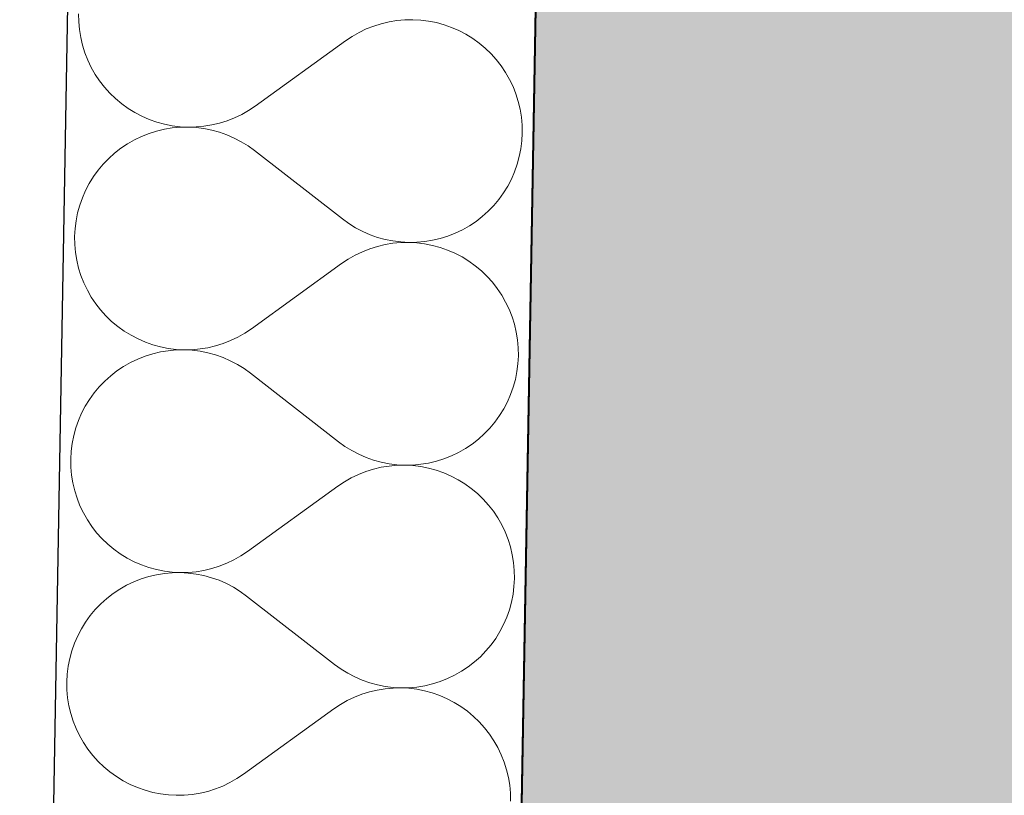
# Model space of a CAD drawing. Header units: millimetres. Extents: x -28017 to 3863, y -4271 to 20239.
# Tile 36 of 105: x -20489 to -20153, y 9657 to 9922. Entities that reach past the tile are written whole.
import ezdxf

# ---------------------------------------------------------------- set-up
doc = ezdxf.new("R2010")
doc.units = ezdxf.units.MM
doc.header["$MEASUREMENT"] = 0
doc.linetypes.add('Wipeout_Contour', pattern=[1000, 0, -1000])
for name, color, linetype in [('5._POHLED ZÁPADNÍ_2_Konstrukce - nenosné', 7, 'Continuous'), ('5._POHLED ZÁPADNÍ_2_Konstrukce - nosné', 7, 'Continuous'), ('5._POHLED ZÁPADNÍ_2_Nové_Konstrukce - nosné', 7, 'Continuous'), ('5._POHLED ZÁPADNÍ_2_Nové_Výplně – Řezové', 7, 'Continuous'), ('5._POHLED ZÁPADNÍ_2_Výplně – Řezové', 7, 'Continuous')]:
    doc.layers.add(name, color=color, linetype=linetype)

# ---------------------------------------------------------------- blocks, each defined once
blk = doc.blocks.new('*X29', base_point=(-28336.19, -5790.34))
at = {"layer": '5._POHLED ZÁPADNÍ_2_Nové_Výplně – Řezové', "color": 21, "linetype": 'Continuous', "lineweight": 20, "true_color": 0xffaaaa}
for p, q in [((-20469.17, 9923.83), (-20469.13, 9921.1)), ((-20469.13, 9921.1), (-20468.88, 9918.4)), ((-20365.69, 9920.45), (-20368.29, 9919.64)), ((-20363.05, 9921.08), (-20365.69, 9920.45)), ((-20360.36, 9921.52), (-20363.05, 9921.08)), ((-20357.65, 9921.76), (-20360.36, 9921.52)), ((-20354.93, 9921.81), (-20357.65, 9921.76)), ((-20352.21, 9921.67), (-20354.93, 9921.81)), ((-20349.51, 9921.33), (-20352.21, 9921.67)), ((-20346.85, 9920.8), (-20349.51, 9921.33)), ((-20344.22, 9920.09), (-20346.85, 9920.8)), ((-20341.66, 9919.18), (-20344.22, 9920.09)), ((-20468.88, 9918.4), (-20468.45, 9915.71)), ((-20373.27, 9917.46), (-20375.63, 9916.11)), ((-20370.82, 9918.64), (-20373.27, 9917.46)), ((-20368.29, 9919.64), (-20370.82, 9918.64)), ((-20339.16, 9918.1), (-20341.66, 9919.18)), ((-20336.75, 9916.84), (-20339.16, 9918.1)), ((-20334.43, 9915.41), (-20336.75, 9916.84)), ((-20468.45, 9915.71), (-20467.82, 9913.06)), ((-20467.82, 9913.06), (-20467.01, 9910.47)), ((-20408.77, 9892.28), (-20377.89, 9914.6)), ((-20375.63, 9916.11), (-20377.89, 9914.6)), ((-20332.23, 9913.82), (-20334.43, 9915.41)), ((-20330.14, 9912.08), (-20332.23, 9913.82)), ((-20467.01, 9910.47), (-20466.01, 9907.94)), ((-20328.18, 9910.19), (-20330.14, 9912.08)), ((-20326.36, 9908.17), (-20328.18, 9910.19)), ((-20466.01, 9907.94), (-20464.83, 9905.48)), ((-20324.69, 9906.02), (-20326.36, 9908.17)), ((-20464.83, 9905.48), (-20463.49, 9903.12)), ((-20463.49, 9903.12), (-20461.97, 9900.86)), ((-20323.18, 9903.76), (-20324.69, 9906.02)), ((-20321.83, 9901.4), (-20323.18, 9903.76)), ((-20461.97, 9900.86), (-20460.3, 9898.71)), ((-20320.65, 9898.94), (-20321.83, 9901.4)), ((-20460.3, 9898.71), (-20458.48, 9896.69)), ((-20458.48, 9896.69), (-20456.53, 9894.8)), ((-20319.66, 9896.41), (-20320.65, 9898.94)), ((-20318.84, 9893.82), (-20319.66, 9896.41)), ((-20456.53, 9894.8), (-20454.44, 9893.06)), ((-20454.44, 9893.06), (-20452.23, 9891.47)), ((-20318.22, 9891.17), (-20318.84, 9893.82)), ((-20452.23, 9891.47), (-20449.91, 9890.04)), ((-20449.91, 9890.04), (-20447.5, 9888.78)), ((-20415.84, 9888.24), (-20413.39, 9889.42)), ((-20413.39, 9889.42), (-20411.03, 9890.77)), ((-20411.03, 9890.77), (-20408.77, 9892.28)), ((-20317.78, 9888.48), (-20318.22, 9891.17)), ((-20447.5, 9888.78), (-20445.01, 9887.69)), ((-20445.01, 9887.69), (-20442.44, 9886.79)), ((-20442.44, 9886.79), (-20439.82, 9886.07)), ((-20439.82, 9886.07), (-20437.15, 9885.54)), ((-20423.62, 9885.8), (-20420.97, 9886.43)), ((-20420.97, 9886.43), (-20418.37, 9887.24)), ((-20418.37, 9887.24), (-20415.84, 9888.24)), ((-20317.54, 9885.77), (-20317.78, 9888.48)), ((-20445.09, 9882.9), (-20447.62, 9881.91)), ((-20442.49, 9883.72), (-20445.09, 9882.9)), ((-20439.85, 9884.34), (-20442.49, 9883.72)), ((-20437.16, 9884.78), (-20439.85, 9884.34)), ((-20434.45, 9885.02), (-20437.16, 9884.78)), ((-20437.15, 9885.54), (-20434.45, 9885.21)), ((-20434.45, 9885.21), (-20431.73, 9885.06)), ((-20431.73, 9885.06), (-20434.45, 9885.02)), ((-20431.73, 9885.06), (-20429.01, 9885.12)), ((-20429.01, 9884.92), (-20431.73, 9885.06)), ((-20429.01, 9885.12), (-20426.3, 9885.36)), ((-20426.32, 9884.58), (-20429.01, 9884.92)), ((-20423.65, 9884.05), (-20426.32, 9884.58)), ((-20426.3, 9885.36), (-20423.62, 9885.8)), ((-20421.02, 9883.32), (-20423.65, 9884.05)), ((-20418.46, 9882.42), (-20421.02, 9883.32)), ((-20317.63, 9880.34), (-20317.49, 9883.05)), ((-20317.49, 9883.05), (-20317.54, 9885.77)), ((-20452.44, 9879.39), (-20454.7, 9877.88)), ((-20450.08, 9880.74), (-20452.44, 9879.39)), ((-20447.62, 9881.91), (-20450.08, 9880.74)), ((-20415.97, 9881.33), (-20418.46, 9882.42)), ((-20413.56, 9880.07), (-20415.97, 9881.33)), ((-20411.24, 9878.64), (-20413.56, 9880.07)), ((-20317.97, 9877.64), (-20317.63, 9880.34)), ((-20456.85, 9876.21), (-20458.88, 9874.39)), ((-20454.7, 9877.88), (-20456.85, 9876.21)), ((-20409.04, 9877.04), (-20411.24, 9878.64)), ((-20409.04, 9877.04), (-20378.97, 9853.65)), ((-20318.5, 9874.97), (-20317.97, 9877.64)), ((-20458.88, 9874.39), (-20460.77, 9872.43)), ((-20319.22, 9872.34), (-20318.5, 9874.97)), ((-20462.51, 9870.35), (-20464.1, 9868.14)), ((-20460.77, 9872.43), (-20462.51, 9870.35)), ((-20321.21, 9867.28), (-20320.13, 9869.78)), ((-20320.13, 9869.78), (-20319.22, 9872.34)), ((-20465.53, 9865.83), (-20466.79, 9863.41)), ((-20464.1, 9868.14), (-20465.53, 9865.83)), ((-20322.47, 9864.87), (-20321.21, 9867.28)), ((-20466.79, 9863.41), (-20467.88, 9860.92)), ((-20325.49, 9860.35), (-20323.9, 9862.56)), ((-20323.9, 9862.56), (-20322.47, 9864.87)), ((-20467.88, 9860.92), (-20468.78, 9858.35)), ((-20327.24, 9858.27), (-20325.49, 9860.35)), ((-20469.5, 9855.73), (-20470.03, 9853.06)), ((-20468.78, 9858.35), (-20469.5, 9855.73)), ((-20331.15, 9854.49), (-20329.13, 9856.31)), ((-20329.13, 9856.31), (-20327.24, 9858.27)), ((-20470.03, 9853.06), (-20470.37, 9850.36)), ((-20378.97, 9853.65), (-20376.76, 9852.06)), ((-20335.56, 9851.31), (-20333.3, 9852.82)), ((-20333.3, 9852.82), (-20331.15, 9854.49)), ((-20470.37, 9850.36), (-20470.52, 9847.65)), ((-20376.76, 9852.06), (-20374.45, 9850.63)), ((-20374.45, 9850.63), (-20372.04, 9849.37)), ((-20372.04, 9849.37), (-20369.54, 9848.28)), ((-20340.38, 9848.79), (-20337.93, 9849.96)), ((-20337.93, 9849.96), (-20335.56, 9851.31)), ((-20470.52, 9847.65), (-20470.47, 9844.93)), ((-20369.54, 9848.28), (-20366.98, 9847.37)), ((-20366.98, 9847.37), (-20364.36, 9846.65)), ((-20364.36, 9846.65), (-20361.69, 9846.12)), ((-20361.69, 9846.12), (-20358.99, 9845.78)), ((-20358.99, 9845.78), (-20356.27, 9845.63)), ((-20356.27, 9845.63), (-20358.99, 9845.58)), ((-20356.27, 9845.63), (-20353.55, 9845.68)), ((-20353.56, 9845.49), (-20356.27, 9845.63)), ((-20353.55, 9845.68), (-20350.84, 9845.92)), ((-20350.84, 9845.92), (-20348.16, 9846.36)), ((-20348.16, 9846.36), (-20345.51, 9846.98)), ((-20345.51, 9846.98), (-20342.91, 9847.8)), ((-20342.91, 9847.8), (-20340.38, 9848.79)), ((-20470.47, 9844.93), (-20470.22, 9842.22)), ((-20372.16, 9842.46), (-20374.61, 9841.28)), ((-20369.63, 9843.46), (-20372.16, 9842.46)), ((-20367.03, 9844.27), (-20369.63, 9843.46)), ((-20364.39, 9844.9), (-20367.03, 9844.27)), ((-20361.7, 9845.34), (-20364.39, 9844.9)), ((-20358.99, 9845.58), (-20361.7, 9845.34)), ((-20350.86, 9845.15), (-20353.56, 9845.49)), ((-20348.19, 9844.63), (-20350.86, 9845.15)), ((-20345.56, 9843.91), (-20348.19, 9844.63)), ((-20343, 9843.01), (-20345.56, 9843.91)), ((-20340.5, 9841.92), (-20343, 9843.01)), ((-20470.22, 9842.22), (-20469.79, 9839.53)), ((-20469.79, 9839.53), (-20469.16, 9836.88)), ((-20376.98, 9839.93), (-20379.24, 9838.42)), ((-20374.61, 9841.28), (-20376.98, 9839.93)), ((-20338.09, 9840.66), (-20340.5, 9841.92)), ((-20335.77, 9839.23), (-20338.09, 9840.66)), ((-20333.57, 9837.64), (-20335.77, 9839.23)), ((-20469.16, 9836.88), (-20468.35, 9834.29)), ((-20410.11, 9816.1), (-20379.24, 9838.42)), ((-20331.48, 9835.9), (-20333.57, 9837.64)), ((-20329.52, 9834.01), (-20331.48, 9835.9)), ((-20468.35, 9834.29), (-20467.35, 9831.76)), ((-20327.7, 9831.99), (-20329.52, 9834.01)), ((-20467.35, 9831.76), (-20466.17, 9829.3)), ((-20466.17, 9829.3), (-20464.83, 9826.94)), ((-20326.03, 9829.84), (-20327.7, 9831.99)), ((-20324.52, 9827.58), (-20326.03, 9829.84)), ((-20464.83, 9826.94), (-20463.31, 9824.68)), ((-20323.17, 9825.22), (-20324.52, 9827.58)), ((-20463.31, 9824.68), (-20461.64, 9822.53)), ((-20461.64, 9822.53), (-20459.83, 9820.51)), ((-20322, 9822.76), (-20323.17, 9825.22)), ((-20321, 9820.23), (-20322, 9822.76)), ((-20459.83, 9820.51), (-20457.87, 9818.62)), ((-20320.18, 9817.64), (-20321, 9820.23)), ((-20457.87, 9818.62), (-20455.78, 9816.88)), ((-20455.78, 9816.88), (-20453.57, 9815.29)), ((-20412.37, 9814.59), (-20410.11, 9816.1)), ((-20319.56, 9814.99), (-20320.18, 9817.64)), ((-20453.57, 9815.29), (-20451.25, 9813.86)), ((-20451.25, 9813.86), (-20448.84, 9812.6)), ((-20448.84, 9812.6), (-20446.35, 9811.52)), ((-20419.72, 9811.06), (-20417.19, 9812.06)), ((-20417.19, 9812.06), (-20414.73, 9813.24)), ((-20414.73, 9813.24), (-20412.37, 9814.59)), ((-20319.12, 9812.3), (-20319.56, 9814.99)), ((-20318.88, 9809.59), (-20319.12, 9812.3)), ((-20446.35, 9811.52), (-20443.78, 9810.61)), ((-20443.78, 9810.61), (-20441.16, 9809.89)), ((-20438.5, 9808.6), (-20441.19, 9808.16)), ((-20441.16, 9809.89), (-20438.49, 9809.37)), ((-20435.79, 9808.84), (-20438.5, 9808.6)), ((-20438.49, 9809.37), (-20435.79, 9809.03)), ((-20435.79, 9809.03), (-20433.07, 9808.89)), ((-20433.07, 9808.89), (-20435.79, 9808.84)), ((-20433.07, 9808.89), (-20430.35, 9808.94)), ((-20430.36, 9808.74), (-20433.07, 9808.89)), ((-20427.66, 9808.4), (-20430.36, 9808.74)), ((-20430.35, 9808.94), (-20427.64, 9809.18)), ((-20427.64, 9809.18), (-20424.96, 9809.62)), ((-20424.96, 9809.62), (-20422.31, 9810.25)), ((-20422.31, 9810.25), (-20419.72, 9811.06)), ((-20318.83, 9806.87), (-20318.88, 9809.59)), ((-20448.96, 9805.73), (-20451.42, 9804.56)), ((-20446.43, 9806.73), (-20448.96, 9805.73)), ((-20443.84, 9807.54), (-20446.43, 9806.73)), ((-20441.19, 9808.16), (-20443.84, 9807.54)), ((-20424.99, 9807.87), (-20427.66, 9808.4)), ((-20422.37, 9807.15), (-20424.99, 9807.87)), ((-20419.8, 9806.24), (-20422.37, 9807.15)), ((-20417.31, 9805.15), (-20419.8, 9806.24)), ((-20318.97, 9804.16), (-20318.83, 9806.87)), ((-20453.78, 9803.21), (-20456.05, 9801.7)), ((-20451.42, 9804.56), (-20453.78, 9803.21)), ((-20414.9, 9803.89), (-20417.31, 9805.15)), ((-20412.58, 9802.46), (-20414.9, 9803.89)), ((-20410.38, 9800.87), (-20412.58, 9802.46)), ((-20319.31, 9801.46), (-20318.97, 9804.16)), ((-20458.19, 9800.03), (-20460.22, 9798.21)), ((-20456.05, 9801.7), (-20458.19, 9800.03)), ((-20410.38, 9800.87), (-20380.31, 9777.48)), ((-20320.56, 9796.17), (-20319.84, 9798.79)), ((-20319.84, 9798.79), (-20319.31, 9801.46)), ((-20462.11, 9796.26), (-20463.85, 9794.17)), ((-20460.22, 9798.21), (-20462.11, 9796.26)), ((-20321.47, 9793.6), (-20320.56, 9796.17)), ((-20465.44, 9791.96), (-20466.87, 9789.65)), ((-20463.85, 9794.17), (-20465.44, 9791.96)), ((-20322.55, 9791.11), (-20321.47, 9793.6)), ((-20466.87, 9789.65), (-20468.13, 9787.24)), ((-20325.24, 9786.38), (-20323.81, 9788.7)), ((-20323.81, 9788.7), (-20322.55, 9791.11)), ((-20468.13, 9787.24), (-20469.22, 9784.74)), ((-20326.83, 9784.17), (-20325.24, 9786.38)), ((-20470.12, 9782.18), (-20470.84, 9779.55)), ((-20469.22, 9784.74), (-20470.12, 9782.18)), ((-20330.47, 9780.13), (-20328.58, 9782.09)), ((-20328.58, 9782.09), (-20326.83, 9784.17)), ((-20470.84, 9779.55), (-20471.37, 9776.88)), ((-20334.64, 9776.64), (-20332.49, 9778.31)), ((-20332.49, 9778.31), (-20330.47, 9780.13)), ((-20471.37, 9776.88), (-20471.71, 9774.18)), ((-20380.31, 9777.48), (-20378.1, 9775.88)), ((-20378.1, 9775.88), (-20375.79, 9774.45)), ((-20339.27, 9773.79), (-20336.9, 9775.13)), ((-20336.9, 9775.13), (-20334.64, 9776.64)), ((-20471.71, 9774.18), (-20471.86, 9771.47)), ((-20375.79, 9774.45), (-20373.38, 9773.19)), ((-20373.38, 9773.19), (-20370.89, 9772.1)), ((-20370.89, 9772.1), (-20368.32, 9771.2)), ((-20346.85, 9770.8), (-20344.25, 9771.62)), ((-20344.25, 9771.62), (-20341.72, 9772.61)), ((-20341.72, 9772.61), (-20339.27, 9773.79)), ((-20471.86, 9771.47), (-20471.81, 9768.75)), ((-20471.81, 9768.75), (-20471.56, 9766.04)), ((-20365.73, 9768.72), (-20368.38, 9768.09)), ((-20368.32, 9771.2), (-20365.7, 9770.47)), ((-20363.04, 9769.16), (-20365.73, 9768.72)), ((-20365.7, 9770.47), (-20363.03, 9769.94)), ((-20360.33, 9769.41), (-20363.04, 9769.16)), ((-20363.03, 9769.94), (-20360.33, 9769.6)), ((-20360.33, 9769.6), (-20357.61, 9769.46)), ((-20357.61, 9769.46), (-20360.33, 9769.41)), ((-20357.61, 9769.46), (-20354.89, 9769.5)), ((-20354.9, 9769.31), (-20357.61, 9769.46)), ((-20352.2, 9768.98), (-20354.9, 9769.31)), ((-20354.89, 9769.5), (-20352.18, 9769.75)), ((-20349.53, 9768.45), (-20352.2, 9768.98)), ((-20352.18, 9769.75), (-20349.5, 9770.18)), ((-20346.9, 9767.73), (-20349.53, 9768.45)), ((-20349.5, 9770.18), (-20346.85, 9770.8)), ((-20471.56, 9766.04), (-20471.13, 9763.35)), ((-20375.95, 9765.1), (-20378.32, 9763.75)), ((-20373.5, 9766.28), (-20375.95, 9765.1)), ((-20370.97, 9767.28), (-20373.5, 9766.28)), ((-20368.38, 9768.09), (-20370.97, 9767.28)), ((-20344.34, 9766.83), (-20346.9, 9767.73)), ((-20341.84, 9765.74), (-20344.34, 9766.83)), ((-20339.43, 9764.48), (-20341.84, 9765.74)), ((-20471.13, 9763.35), (-20470.5, 9760.71)), ((-20411.45, 9739.92), (-20380.58, 9762.24)), ((-20378.32, 9763.75), (-20380.58, 9762.24)), ((-20337.12, 9763.06), (-20339.43, 9764.48)), ((-20334.91, 9761.47), (-20337.12, 9763.06)), ((-20332.82, 9759.72), (-20334.91, 9761.47)), ((-20470.5, 9760.71), (-20469.69, 9758.11)), ((-20469.69, 9758.11), (-20468.69, 9755.58)), ((-20330.86, 9757.83), (-20332.82, 9759.72)), ((-20468.69, 9755.58), (-20467.52, 9753.12)), ((-20329.04, 9755.81), (-20330.86, 9757.83)), ((-20327.37, 9753.66), (-20329.04, 9755.81)), ((-20467.52, 9753.12), (-20466.17, 9750.76)), ((-20325.86, 9751.4), (-20327.37, 9753.66)), ((-20324.51, 9749.04), (-20325.86, 9751.4)), ((-20466.17, 9750.76), (-20464.66, 9748.5)), ((-20464.66, 9748.5), (-20462.99, 9746.35)), ((-20323.34, 9746.59), (-20324.51, 9749.04)), ((-20462.99, 9746.35), (-20461.17, 9744.33)), ((-20322.34, 9744.05), (-20323.34, 9746.59)), ((-20461.17, 9744.33), (-20459.21, 9742.44)), ((-20459.21, 9742.44), (-20457.12, 9740.7)), ((-20321.53, 9741.46), (-20322.34, 9744.05)), ((-20320.9, 9738.81), (-20321.53, 9741.46)), ((-20457.12, 9740.7), (-20454.91, 9739.11)), ((-20454.91, 9739.11), (-20452.6, 9737.68)), ((-20416.07, 9737.06), (-20413.71, 9738.41)), ((-20413.71, 9738.41), (-20411.45, 9739.92)), ((-20320.46, 9736.13), (-20320.9, 9738.81)), ((-20452.6, 9737.68), (-20450.18, 9736.42)), ((-20450.18, 9736.42), (-20447.69, 9735.34)), ((-20447.69, 9735.34), (-20445.12, 9734.43)), ((-20423.65, 9734.07), (-20421.06, 9734.88)), ((-20421.06, 9734.88), (-20418.53, 9735.88)), ((-20418.53, 9735.88), (-20416.07, 9737.06)), ((-20320.22, 9733.42), (-20320.46, 9736.13)), ((-20445.18, 9731.36), (-20447.77, 9730.55)), ((-20442.53, 9731.98), (-20445.18, 9731.36)), ((-20445.12, 9734.43), (-20442.5, 9733.72)), ((-20439.84, 9732.42), (-20442.53, 9731.98)), ((-20442.5, 9733.72), (-20439.83, 9733.19)), ((-20437.13, 9732.66), (-20439.84, 9732.42)), ((-20439.83, 9733.19), (-20437.13, 9732.85)), ((-20437.13, 9732.85), (-20434.41, 9732.71)), ((-20434.41, 9732.71), (-20437.13, 9732.66)), ((-20434.41, 9732.71), (-20431.69, 9732.76)), ((-20431.7, 9732.56), (-20434.41, 9732.71)), ((-20429, 9732.22), (-20431.7, 9732.56)), ((-20431.69, 9732.76), (-20428.98, 9733)), ((-20426.33, 9731.69), (-20429, 9732.22)), ((-20428.98, 9733), (-20426.3, 9733.44)), ((-20423.71, 9730.97), (-20426.33, 9731.69)), ((-20426.3, 9733.44), (-20423.65, 9734.07)), ((-20320.17, 9730.7), (-20320.22, 9733.42)), ((-20452.76, 9728.38), (-20455.12, 9727.03)), ((-20450.31, 9729.55), (-20452.76, 9728.38)), ((-20447.77, 9730.55), (-20450.31, 9729.55)), ((-20421.14, 9730.06), (-20423.71, 9730.97)), ((-20418.65, 9728.97), (-20421.14, 9730.06)), ((-20416.24, 9727.71), (-20418.65, 9728.97)), ((-20320.65, 9725.28), (-20320.32, 9727.98)), ((-20320.32, 9727.98), (-20320.17, 9730.7)), ((-20457.39, 9725.52), (-20459.54, 9723.85)), ((-20455.12, 9727.03), (-20457.39, 9725.52)), ((-20413.92, 9726.28), (-20416.24, 9727.71)), ((-20411.72, 9724.69), (-20413.92, 9726.28)), ((-20411.72, 9724.69), (-20381.65, 9701.3)), ((-20321.18, 9722.61), (-20320.65, 9725.28)), ((-20461.56, 9722.03), (-20463.45, 9720.08)), ((-20459.54, 9723.85), (-20461.56, 9722.03)), ((-20321.9, 9719.99), (-20321.18, 9722.61)), ((-20465.19, 9717.99), (-20466.78, 9715.78)), ((-20463.45, 9720.08), (-20465.19, 9717.99)), ((-20322.81, 9717.42), (-20321.9, 9719.99)), ((-20466.78, 9715.78), (-20468.21, 9713.47)), ((-20325.15, 9712.52), (-20323.89, 9714.93)), ((-20323.89, 9714.93), (-20322.81, 9717.42)), ((-20469.47, 9711.06), (-20470.56, 9708.56)), ((-20468.21, 9713.47), (-20469.47, 9711.06)), ((-20326.58, 9710.2), (-20325.15, 9712.52)), ((-20470.56, 9708.56), (-20471.47, 9706)), ((-20329.92, 9705.91), (-20328.18, 9708)), ((-20328.18, 9708), (-20326.58, 9710.2)), ((-20471.47, 9706), (-20472.18, 9703.37)), ((-20331.81, 9703.95), (-20329.92, 9705.91)), ((-20472.18, 9703.37), (-20472.72, 9700.71)), ((-20381.65, 9701.3), (-20379.44, 9699.7)), ((-20335.98, 9700.46), (-20333.83, 9702.13)), ((-20333.83, 9702.13), (-20331.81, 9703.95)), ((-20473.05, 9698.01), (-20473.2, 9695.29)), ((-20472.72, 9700.71), (-20473.05, 9698.01)), ((-20379.44, 9699.7), (-20377.13, 9698.27)), ((-20377.13, 9698.27), (-20374.72, 9697.01)), ((-20343.06, 9696.43), (-20340.61, 9697.61)), ((-20340.61, 9697.61), (-20338.24, 9698.95)), ((-20338.24, 9698.95), (-20335.98, 9700.46)), ((-20473.2, 9695.29), (-20473.15, 9692.57)), ((-20374.72, 9697.01), (-20372.23, 9695.92)), ((-20372.23, 9695.92), (-20369.66, 9695.02)), ((-20369.66, 9695.02), (-20367.04, 9694.3)), ((-20367.04, 9694.3), (-20364.37, 9693.76)), ((-20350.84, 9694), (-20348.19, 9694.63)), ((-20348.19, 9694.63), (-20345.6, 9695.44)), ((-20345.6, 9695.44), (-20343.06, 9696.43)), ((-20473.15, 9692.57), (-20472.91, 9689.86)), ((-20372.31, 9691.1), (-20374.84, 9690.1)), ((-20369.72, 9691.92), (-20372.31, 9691.1)), ((-20367.07, 9692.54), (-20369.72, 9691.92)), ((-20364.38, 9692.98), (-20367.07, 9692.54)), ((-20361.67, 9693.23), (-20364.38, 9692.98)), ((-20364.37, 9693.76), (-20361.67, 9693.42)), ((-20361.67, 9693.42), (-20358.95, 9693.28)), ((-20358.95, 9693.28), (-20361.67, 9693.23)), ((-20358.95, 9693.28), (-20356.23, 9693.32)), ((-20356.24, 9693.13), (-20358.95, 9693.28)), ((-20353.54, 9692.8), (-20356.24, 9693.13)), ((-20356.23, 9693.32), (-20353.53, 9693.57)), ((-20350.87, 9692.27), (-20353.54, 9692.8)), ((-20353.53, 9693.57), (-20350.84, 9694)), ((-20348.25, 9691.55), (-20350.87, 9692.27)), ((-20345.68, 9690.65), (-20348.25, 9691.55)), ((-20472.91, 9689.86), (-20472.47, 9687.17)), ((-20379.66, 9687.58), (-20381.92, 9686.06)), ((-20377.3, 9688.92), (-20379.66, 9687.58)), ((-20374.84, 9690.1), (-20377.3, 9688.92)), ((-20343.18, 9689.56), (-20345.68, 9690.65)), ((-20340.77, 9688.3), (-20343.18, 9689.56)), ((-20338.46, 9686.88), (-20340.77, 9688.3)), ((-20472.47, 9687.17), (-20471.84, 9684.53)), ((-20471.84, 9684.53), (-20471.03, 9681.93)), ((-20412.79, 9663.74), (-20381.92, 9686.06)), ((-20336.25, 9685.29), (-20338.46, 9686.88)), ((-20334.16, 9683.54), (-20336.25, 9685.29)), ((-20471.03, 9681.93), (-20470.03, 9679.4)), ((-20332.2, 9681.66), (-20334.16, 9683.54)), ((-20330.38, 9679.63), (-20332.2, 9681.66)), ((-20470.03, 9679.4), (-20468.86, 9676.95)), ((-20328.71, 9677.48), (-20330.38, 9679.63)), ((-20327.2, 9675.22), (-20328.71, 9677.48)), ((-20468.86, 9676.95), (-20467.51, 9674.58)), ((-20467.51, 9674.58), (-20466, 9672.32)), ((-20325.85, 9672.86), (-20327.2, 9675.22)), ((-20466, 9672.32), (-20464.33, 9670.17)), ((-20324.68, 9670.41), (-20325.85, 9672.86)), ((-20464.33, 9670.17), (-20462.51, 9668.15)), ((-20462.51, 9668.15), (-20460.55, 9666.26)), ((-20323.68, 9667.88), (-20324.68, 9670.41)), ((-20322.87, 9665.28), (-20323.68, 9667.88)), ((-20460.55, 9666.26), (-20458.46, 9664.52)), ((-20458.46, 9664.52), (-20456.25, 9662.93)), ((-20322.24, 9662.63), (-20322.87, 9665.28)), ((-20456.25, 9662.93), (-20453.94, 9661.5)), ((-20453.94, 9661.5), (-20451.53, 9660.24)), ((-20419.87, 9659.7), (-20417.42, 9660.88)), ((-20417.42, 9660.88), (-20415.05, 9662.23)), ((-20415.05, 9662.23), (-20412.79, 9663.74)), ((-20321.8, 9659.95), (-20322.24, 9662.63)), ((-20451.53, 9660.24), (-20449.03, 9659.16)), ((-20449.03, 9659.16), (-20446.46, 9658.25)), ((-20446.46, 9658.25), (-20443.84, 9657.54)), ((-20443.84, 9657.54), (-20441.17, 9657.01)), ((-20430.33, 9656.82), (-20427.64, 9657.26)), ((-20427.64, 9657.26), (-20424.99, 9657.89)), ((-20424.99, 9657.89), (-20422.4, 9658.71)), ((-20422.4, 9658.71), (-20419.87, 9659.7)), ((-20321.56, 9657.24), (-20321.8, 9659.95)), ((-20321.51, 9654.52), (-20321.56, 9657.24)), ((-20441.17, 9657.01), (-20438.47, 9656.67)), ((-20438.47, 9656.67), (-20435.76, 9656.53)), ((-20435.76, 9656.53), (-20433.04, 9656.58)), ((-20433.04, 9656.58), (-20430.33, 9656.82))]:
    blk.add_line(p, q, dxfattribs=at)

msp = doc.modelspace()

# ---------------------------------------------------------------- hatches: boundary and pattern name
at = {"layer": '5._POHLED ZÁPADNÍ_2_Výplně – Řezové', "linetype": 'Continuous', "lineweight": 13}
for points in [[(-20318.07, 9633.59), (-19943.7, 9594.63), (-20311.44, 10009.93)], [(-19937.07, 9970.96), (-20311.44, 10009.93), (-19943.7, 9594.63)]]:
    msp.add_hatch(color=254, dxfattribs=at).paths.add_polyline_path(points)

# ---------------------------------------------------------------- linework, layer by layer
at = {"layer": '5._POHLED ZÁPADNÍ_2_Konstrukce - nosné', "color": 7, "linetype": 'Continuous', "lineweight": 50, "flags": 128}
msp.add_lwpolyline([(-20311.44, 10009.93), (-20329.01, 9012.07)], dxfattribs=at)

# ---------------------------------------------------------------- next in the draw order: wipeouts: each hides what was drawn before it
at = {"color": 254, "linetype": 'Wipeout_Contour', "lineweight": 0, "ltscale": 112285.835233}
msp.add_wipeout([(-20471.18, 10026.11), (-20489.3, 8997.06), (-20339.33, 8994.42), (-20329.33, 8994.25), (-20311.44, 10009.93)], dxfattribs=at).dxf.layer = '5._POHLED ZÁPADNÍ_2_Nové_Výplně – Řezové'

# ---------------------------------------------------------------- next in the draw order: linework, layer by layer
at = {"layer": '5._POHLED ZÁPADNÍ_2_Nové_Konstrukce - nosné', "color": 1, "linetype": 'Continuous', "lineweight": 25, "flags": 128}
for points in [[(-20468.36, 10186.64), (-20489.3, 8997.06)], [(-20329.33, 8994.25), (-20311.44, 10009.93)]]:
    msp.add_lwpolyline(points, dxfattribs=at)

# ---------------------------------------------------------------- next in the draw order: block references
at = {"layer": '5._POHLED ZÁPADNÍ_2_Konstrukce - nenosné', "color": 9, "linetype": 'Continuous', "lineweight": 13}
msp.add_blockref('*X29', (-28336.19, -5790.34), dxfattribs=at)

# ---------------------------------------------------------------- next in the draw order: wipeouts: each hides what was drawn before it
at = {"color": 254, "linetype": 'Wipeout_Contour', "lineweight": 0, "ltscale": 86798.233426}
msp.add_wipeout([(-20308.62, 10170.46), (-20311.44, 10009.93), (-18222.48, 9798.31), (-18206.36, 9957.49)], dxfattribs=at).dxf.layer = '5._POHLED ZÁPADNÍ_2_Nové_Výplně – Řezové'

doc.saveas('drawing.dxf')
